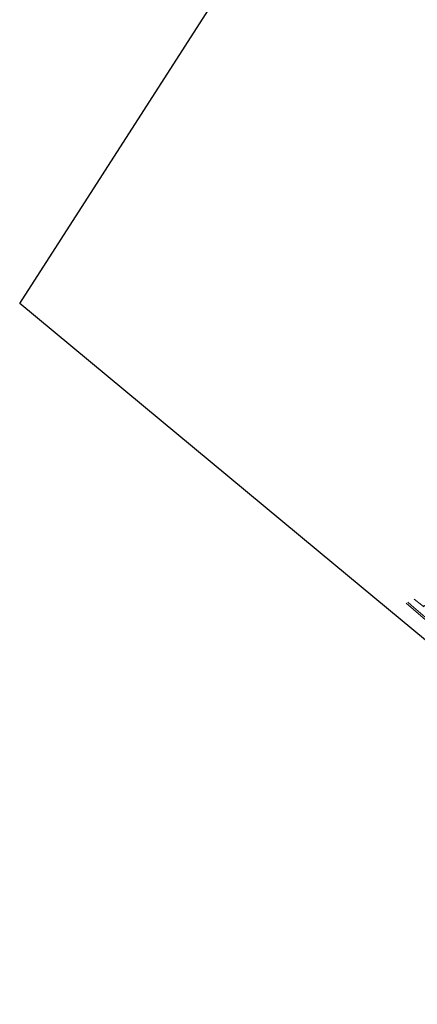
# Model space of a CAD drawing. Header units: millimetres. Extents: x 162876 to 168130, y 402614 to 405602.
# Tile 1 of 256: x 162876 to 163650, y 402614 to 404528. Entities that reach past the tile are written whole.
import ezdxf

# ---------------------------------------------------------------- set-up
doc = ezdxf.new("R2010")
doc.units = ezdxf.units.MM
doc.layers.add('X-CA190022.004-UO-KAD_Percelen$0$B-WE-KG-GRENS_PERCEEL-GV', color=150, linetype='Continuous', lineweight=9)

msp = doc.modelspace()

# ---------------------------------------------------------------- linework, layer by layer
at = {"flags": 128}
msp.add_lwpolyline([(167435.927, 405403.425), (167509.996, 405353.187), (167511.558, 404920.947), (167511.831, 404799.919), (167878.333, 404356.866), (164520.875, 402614.132), (163487.671, 403470.128), (162876.321, 403976.624), (163278.949, 404602.631), (167162.521, 405601.698)], close=True, dxfattribs=at)
at = {"layer": 'X-CA190022.004-UO-KAD_Percelen$0$B-WE-KG-GRENS_PERCEEL-GV', "flags": 128}
for points in [[(163644.453, 403401.889), (163659.057, 403390.019)], [(163887.341, 403194.464), (163886.842, 403194.843), (163865.946, 403212.67), (163789.989, 403277.544), (163782.916, 403283.573), (163759.303, 403303.699), (163717.721, 403339.188), (163713.588, 403342.716), (163707.949, 403348.114), (163693.707, 403362.415), (163685.691, 403370.151), (163664.466, 403389.236), (163662.701, 403388.524), (163663.007, 403386.808), (163659.057, 403390.019), (163644.453, 403401.889)], [(163628.476, 403394.003), (163657.149, 403369.562)], [(163986.805, 403056.602), (163988.881, 403059.062), (164005.008, 403078.166), (163983.216, 403090.521), (163948.726, 403120.039), (163918.572, 403145.78), (163896.276, 403164.94), (163884.246, 403175.487), (163864.145, 403195.719), (163856.763, 403203.077), (163846.648, 403211.559), (163832.005, 403224.052), (163804.154, 403247.719), (163777.26, 403270.884), (163751.827, 403292.379), (163718.294, 403320.865), (163693, 403339.322), (163678.617, 403351.124), (163657.149, 403369.562), (163628.476, 403394.003)], [(163631.903, 403395.695), (163638.501, 403390.04), (163670.434, 403363.177)], [(163670.434, 403363.177), (163638.501, 403390.04), (163631.903, 403395.695)]]:
    msp.add_lwpolyline(points, dxfattribs=at)

doc.saveas('drawing.dxf')
